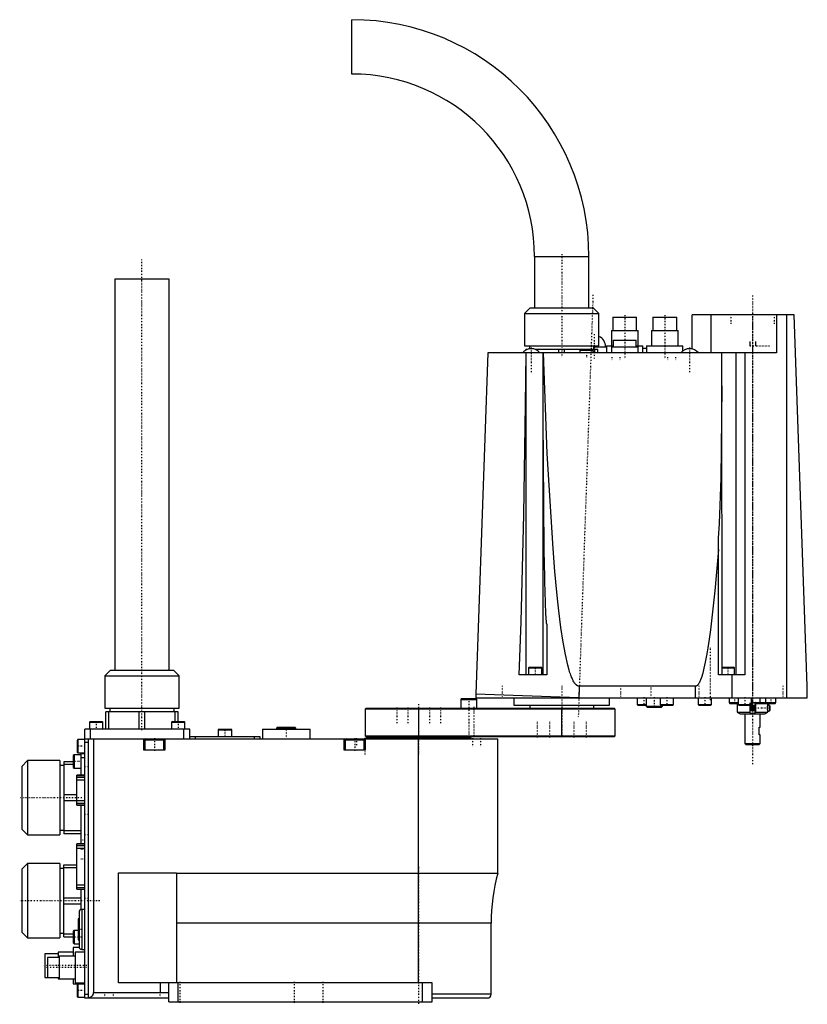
# Model space of a CAD drawing. Extents: x -209 to 204, y -3 to 513.
import ezdxf

# ---------------------------------------------------------------- set-up
doc = ezdxf.new("R2010")
doc.units = 0
doc.linetypes.add('CENTER', pattern=[1.5, 0.45, -0.5, 0.05, -0.5])
for name, color, linetype in [('AM_0', 7, 'CONTINUOUS'), ('AM_10', 7, 'CONTINUOUS'), ('AM_7', 7, 'CENTER')]:
    doc.layers.add(name, color=color, linetype=linetype)

msp = doc.modelspace()

# ---------------------------------------------------------------- linework, layer by layer
at = {"layer": 'AM_0', "color": 7, "linetype": 'CONTINUOUS'}
for p, q in [((-35, 484.5), (-35, 513)), ((60.75, 388.75), (60.75, 362)), ((60.75, 388.75), (89.25, 388.75)), ((89.25, 362), (89.25, 388.75)), ((-159.25, 377), (-159.25, 172)), ((-130.75, 377), (-159.25, 377)), ((-130.75, 172), (-130.75, 377)), ((58.5, 362), (55.5, 359)), ((58.5, 362), (91.5, 362)), ((94.5, 359), (91.5, 362)), ((55.5, 359), (55.5, 342)), ((55.5, 359), (94.5, 359)), ((94.5, 342), (94.5, 359)), ((101.75, 357), (101.75, 350)), ((101.75, 357), (114.25, 357)), ((114.25, 350), (114.25, 357)), ((122.75, 357), (122.75, 350)), ((122.75, 357), (135.25, 357)), ((135.25, 350), (135.25, 357)), ((143.4, 340.33), (143.4, 358.3)), ((196.9, 358.3), (143.4, 358.3)), ((153.4, 338.3), (153.4, 358.3)), ((187.48, 358.3), (187.48, 338.3)), ((192.98, 157.5), (192.98, 358.3)), ((203.7, 163.5), (196.9, 358.3)), ((101, 350), (101, 342)), ((101, 350), (115, 350)), ((115, 342), (115, 350)), ((122, 350), (122, 342)), ((122, 350), (136, 350)), ((136, 342), (136, 350)), ((55.5, 342), (94.5, 342)), ((58.1, 342), (58.1, 340.43)), ((91.9, 340), (91.9, 342)), ((91.9, 341.5), (98.5, 341.5)), ((98.5, 342), (98.5, 338.3)), ((98.5, 342), (102, 342)), ((101, 341.5), (101, 338.3)), ((101, 341.5), (115, 341.5)), ((102, 345), (102, 341.5)), ((102, 345), (114, 345)), ((114, 341.5), (114, 345)), ((114, 342), (117.5, 342)), ((115, 338.3), (115, 341.5)), ((117.5, 338.3), (117.5, 342)), ((119.5, 342), (119.5, 338.3)), ((119.5, 342), (138.5, 342)), ((138.5, 339.35), (138.5, 342)), ((36.28, 338.3), (30.03, 159.38)), ((187.48, 338.3), (36.28, 338.3)), ((56.1, 339.74), (56.1, 340)), ((56.62, 340), (56.1, 340)), ((56.4, 169.5), (56.4, 338.3)), ((93.9, 340), (61.38, 340)), ((65.11, 338.3), (65.1, 169.5)), ((73.48, 338.3), (73.48, 340)), ((76.52, 338.3), (76.52, 340)), ((84.5, 339.8), (84.5, 338.3)), ((84.5, 339.8), (91.5, 339.8)), ((91.5, 338.3), (91.5, 339.8)), ((92.38, 338.3), (92.38, 340)), ((93.9, 338.3), (93.9, 340)), ((119.5, 340.6), (117.5, 340.6)), ((159, 169.5), (158.94, 338.3)), ((166.47, 169.5), (166.47, 338.3)), ((171, 338.3), (171, 169.5)), ((157.1, 169.5), (157.1, 241.07)), ((67.1, 196.01), (67.1, 169.5)), ((-161.5, 172), (-164.5, 169)), ((-161.5, 172), (-128.5, 172)), ((-125.5, 169), (-128.5, 172)), ((57.9, 173.5), (57.5, 173.1)), ((57.5, 173.1), (57.5, 169.5)), ((57.5, 173.1), (64.5, 173.1)), ((57.9, 173.5), (64.1, 173.5)), ((64.5, 173.1), (64.1, 173.5)), ((64.5, 169.5), (64.5, 173.1)), ((159, 173.5), (165.1, 173.5)), ((159, 173.1), (165.5, 173.1)), ((165.5, 173.1), (165.1, 173.5)), ((165.5, 169.5), (165.5, 173.1)), ((-164.5, 169), (-164.5, 152)), ((-164.5, 169), (-125.5, 169)), ((-125.5, 152), (-125.5, 169)), ((67.1, 169.5), (52.64, 169.5)), ((171, 169.5), (157.1, 169.5)), ((164.38, 157.5), (164.38, 169.5)), ((84.21, 163.5), (84, 157.5)), ((145.1, 163.5), (84.21, 163.5)), ((145.1, 157.5), (145.1, 163.5)), ((203.7, 157.5), (203.7, 163.5)), ((22.53, 157), (22.03, 156.5)), ((22.03, 156.5), (22.03, 152)), ((22.03, 156.5), (30.53, 156.5)), ((22.53, 157), (30.03, 157)), ((30, 159.39), (30, 157.5)), ((84, 157.5), (30, 159.39)), ((30, 157.5), (203.7, 157.5)), ((30.53, 156.5), (30.03, 157)), ((30.53, 152), (30.53, 156.5)), ((49.9, 157.5), (49.9, 153.5)), ((100.1, 153.5), (100.1, 157.5)), ((114.5, 157.5), (114.5, 153.9)), ((119.22, 157.5), (119.22, 153)), ((126.5, 157.5), (126.5, 153.9)), ((133.5, 153.9), (133.5, 157.5)), ((146.5, 157.5), (146.5, 153.9)), ((153.5, 153.9), (153.5, 157.5)), ((162.75, 157.5), (162.75, 154.9)), ((162.75, 154.9), (163.15, 154.5)), ((162.75, 154.9), (167.5, 154.9)), ((167.5, 157.5), (167.5, 153.9)), ((174.5, 153.9), (174.5, 157.5)), ((174.5, 155), (181.76, 155)), ((179, 155), (179, 157.5)), ((181.75, 157.5), (181.75, 154.9)), ((181.75, 154.9), (182.15, 154.5)), ((181.75, 154.9), (187.25, 154.9)), ((186.85, 154.5), (187.25, 154.9)), ((187.25, 154.9), (187.25, 157.5)), ((-164.5, 152), (-125.5, 152)), ((-163.9, 141), (-163.9, 150)), ((-126.1, 150), (-163.9, 150)), ((-162.38, 141), (-162.38, 150)), ((-161.9, 152), (-161.9, 150)), ((-146.52, 141), (-146.52, 150)), ((-143.48, 141), (-143.48, 150)), ((-128.1, 150), (-128.1, 152)), ((-127.62, 145), (-127.62, 150)), ((-126.1, 145), (-126.1, 150)), ((-27.5, 152), (-28, 151.5)), ((-28, 151.5), (-28, 137.5)), ((103, 151.5), (-28, 151.5)), ((-27.5, 152), (102.5, 152)), ((0, 152), (0, 137)), ((49.9, 153.5), (100.1, 153.5)), ((58.25, 153.5), (58.25, 152)), ((75, 137), (75, 152)), ((91.75, 152), (91.75, 153.5)), ((103, 151.5), (102.5, 152)), ((103, 137.5), (103, 151.5)), ((114.5, 153.9), (114.9, 153.5)), ((114.5, 153.9), (119.22, 153.9)), ((114.9, 153.5), (119.22, 153.5)), ((119.22, 153), (119.72, 152.5)), ((119.22, 153), (127.72, 153)), ((119.72, 152.5), (127.22, 152.5)), ((126.5, 153.9), (126.9, 153.5)), ((126.5, 153.9), (133.5, 153.9)), ((126.9, 153.5), (133.1, 153.5)), ((127.22, 152.5), (127.72, 153)), ((127.72, 153), (127.72, 153.5)), ((133.1, 153.5), (133.5, 153.9)), ((146.5, 153.9), (146.9, 153.5)), ((146.5, 153.9), (153.5, 153.9)), ((146.9, 153.5), (153.1, 153.5)), ((153.1, 153.5), (153.5, 153.9)), ((163.15, 154.5), (167.5, 154.5)), ((167, 154.5), (167, 149.9)), ((167, 149.9), (168.5, 149)), ((167, 149.9), (173.81, 149.9)), ((167.5, 153.9), (167.9, 153.5)), ((167.5, 153.9), (174.5, 153.9)), ((167.9, 153.5), (174.1, 153.5)), ((173.81, 152.91), (173.81, 153.5)), ((173.81, 149.9), (173.81, 151.09)), ((174.1, 153.5), (174.5, 153.9)), ((174.25, 152.43), (175, 152.87)), ((174.25, 151.57), (174.25, 152.43)), ((175, 151.13), (174.25, 151.57)), ((175, 152.87), (175.75, 152.43)), ((175.75, 151.57), (175, 151.13)), ((175.75, 152.43), (175.75, 151.57)), ((176.19, 154.5), (176.19, 152.91)), ((176.19, 154.5), (182.15, 154.5)), ((176.19, 151.09), (176.19, 149.9)), ((176.19, 149.9), (183, 149.9)), ((181.5, 149), (183, 149.9)), ((182.15, 154.5), (186.85, 154.5)), ((183, 153.5), (183, 154.5)), ((183.8, 153.5), (183, 153.5)), ((183, 150.5), (183.8, 150.5)), ((183, 149.9), (183, 150.5)), ((184, 153.3), (183.8, 153.5)), ((183.8, 153.5), (183.8, 150.5)), ((183.8, 150.5), (184, 150.7)), ((184, 153.3), (184, 150.7)), ((-172.1, 145), (-172.5, 144.6)), ((-172.5, 144.6), (-172.5, 141)), ((-172.5, 144.6), (-165.5, 144.6)), ((-172.1, 145), (-165.9, 145)), ((-165.5, 144.6), (-165.9, 145)), ((-165.5, 141), (-165.5, 144.6)), ((-129.1, 145), (-129.5, 144.6)), ((-129.5, 144.6), (-129.5, 141)), ((-129.5, 144.6), (-122.5, 144.6)), ((-129.1, 145), (-122.9, 145)), ((-122.5, 144.6), (-122.9, 145)), ((-122.5, 141), (-122.5, 144.6)), ((168.5, 149), (181.5, 149)), ((171, 149), (171, 133.5)), ((176, 149.27), (174, 149.27)), ((179, 142), (179, 149)), ((-175, 0), (-175, 141)), ((-120, 141), (-175, 141)), ((-172, 136), (-172, 141)), ((-123, 136), (-123, 141)), ((-120, 136), (-120, 141)), ((-104.6, 141), (-105, 140.6)), ((-105, 140.6), (-105, 137)), ((-105, 140.6), (-98, 140.6)), ((-104.6, 141), (-98.4, 141)), ((-98, 140.6), (-98.4, 141)), ((-98, 137), (-98, 140.6)), ((-81.93, 141), (-81.93, 136)), ((-81.93, 141), (-56.93, 141)), ((-73.93, 142), (-74.43, 141.5)), ((-74.43, 141.5), (-74.43, 141)), ((-74.43, 141.5), (-64.43, 141.5)), ((-73.93, 142), (-64.93, 142)), ((-64.43, 141.5), (-64.93, 142)), ((-64.43, 141), (-64.43, 141.5)), ((-56.93, 136), (-56.93, 141)), ((178.5, 138), (178.5, 142)), ((178.5, 142), (179, 142)), ((-178.6, 135.5), (-179, 135.1)), ((-179, 135.1), (-179, 128.9)), ((-175, 135.5), (-178.6, 135.5)), ((-178.6, 135.5), (-178.6, 128.5)), ((-175, 136), (41.5, 136)), ((-173, 0), (-173, 136)), ((-170.5, 136), (-170.5, 3)), ((-144, 130), (-144, 136)), ((-142.9, 136), (-143.5, 135.4)), ((-143.5, 135.4), (-143.5, 130)), ((-143.5, 135.4), (-133.5, 135.4)), ((-133.5, 135.4), (-134.1, 136)), ((-133.5, 130), (-133.5, 135.4)), ((-133, 136), (-133, 130)), ((-83, 137), (-120, 137)), ((-117, 136), (-117, 137)), ((-86, 136), (-86, 137)), ((-83, 136), (-83, 137)), ((-39, 130), (-39, 136)), ((-37.9, 136), (-38.5, 135.4)), ((-38.5, 135.4), (-38.5, 130)), ((-38.5, 135.4), (-28.5, 135.4)), ((-28.5, 135.4), (-29.1, 136)), ((-28.5, 130), (-28.5, 135.4)), ((-28, 137.5), (-27.5, 137)), ((-28, 137.5), (103, 137.5)), ((-28, 136), (-28, 130)), ((102.5, 137), (-27.5, 137)), ((-27.5, 136.5), (-27.5, 136)), ((-27.5, 136.5), (27.5, 136.5)), ((-15.5, 137), (-15.5, 136.5)), ((0, 8), (0, 136)), ((15.5, 136.5), (15.5, 137)), ((27.5, 136), (27.5, 136.5)), ((41.5, 65.52), (41.5, 136)), ((102.5, 137), (103, 137.5)), ((179, 138), (178.5, 138)), ((179, 133.5), (179, 138)), ((-173, 134), (-175, 134)), ((-133, 130), (-144, 130)), ((-28, 130), (-39, 130)), ((171, 133.5), (171.5, 133)), ((171, 133.5), (179, 133.5)), ((171.5, 133), (178.5, 133)), ((178.5, 133), (179, 133.5)), ((-205, 124.5), (-208, 121.5)), ((-188, 124.5), (-205, 124.5)), ((-205, 124.5), (-205, 85.5)), ((-188, 124.5), (-188, 85.5)), ((-180.6, 127.5), (-181, 127.1)), ((-181, 127.1), (-181, 120.9)), ((-177, 127.5), (-180.6, 127.5)), ((-180.6, 127.5), (-180.6, 120.5)), ((-179, 128.9), (-178.6, 128.5)), ((-178.6, 128.5), (-175, 128.5)), ((-175, 128), (-177, 128)), ((-177, 128), (-177, 116.8)), ((-175, 126), (-177, 126)), ((-208, 121.5), (-208, 88.5)), ((-186, 121.9), (-188, 121.9)), ((-181, 123.9), (-186, 123.9)), ((-186, 123.9), (-186, 86.1)), ((-181, 122.38), (-186, 122.38)), ((-181, 120.9), (-180.6, 120.5)), ((-180.6, 120.5), (-177, 120.5)), ((-175, 116.8), (-179.1, 116.8)), ((-179.1, 101.2), (-179.1, 116.8)), ((-179.1, 116.77), (-175, 116.77)), ((-179.1, 115.87), (-175, 115.87)), ((-179.1, 114.4), (-175, 114.4)), ((-179.1, 106.52), (-186, 106.52)), ((-179.1, 103.48), (-186, 103.48)), ((-179.1, 103.6), (-175, 103.6)), ((-179.1, 102.13), (-175, 102.13)), ((-179.1, 101.23), (-175, 101.23)), ((-179.1, 101.2), (-175, 101.2)), ((-177, 101.2), (-177, 80.9)), ((-208, 88.5), (-205, 85.5)), ((-188, 88.1), (-186, 88.1)), ((-205, 85.5), (-188, 85.5)), ((-177, 87.62), (-186, 87.62)), ((-177, 86.1), (-186, 86.1)), ((-175, 80.9), (-179.1, 80.9)), ((-179.1, 57.1), (-179.1, 80.9)), ((-179.1, 80.88), (-175, 80.88)), ((-179.1, 80.08), (-175, 80.08)), ((-179.1, 78.6), (-175, 78.6)), ((-205, 70.5), (-208, 67.5)), ((-208, 67.5), (-208, 34.5)), ((-188, 70.5), (-205, 70.5)), ((-205, 70.5), (-205, 31.5)), ((-188, 70.5), (-188, 31.5)), ((-186, 67.9), (-188, 67.9)), ((-186, 69.9), (-179.1, 69.9)), ((-186, 32.1), (-186, 69.9)), ((-186, 68.38), (-179.1, 68.38)), ((-157.3, 8), (-157.3, 65.62)), ((-157.3, 65.62), (-126.95, 65.62)), ((-126.95, 65.62), (-126.95, 8)), ((-126.95, 65.52), (41.5, 65.52)), ((-179.1, 59.4), (-175, 59.4)), ((-179.1, 57.92), (-175, 57.92)), ((-179.1, 57.12), (-175, 57.12)), ((-179.1, 57.1), (-175, 57.1)), ((-177, 57.1), (-177, 46.41)), ((-186, 52.52), (-177, 52.52)), ((-186, 49.48), (-177, 49.48)), ((-175, 46.5), (-176.5, 46.5)), ((-176.5, 46.5), (-176.5, 25.5)), ((-178, 41.5), (-178.5, 41.5)), ((-178.5, 41.5), (-178.5, 30.5)), ((-178, 45), (-178, 27)), ((38, 39.3), (-126.95, 39.3)), ((38, 2), (38, 39.3)), ((-208, 34.5), (-205, 31.5)), ((-205, 31.5), (-188, 31.5)), ((-188, 34.1), (-186, 34.1)), ((-186, 33.62), (-181, 33.62)), ((-186, 32.1), (-181, 32.1)), ((-180.6, 35.5), (-181, 35.1)), ((-181, 35.1), (-181, 28.9)), ((-178.5, 35.5), (-180.6, 35.5)), ((-180.6, 35.5), (-180.6, 28.5)), ((-181, 28.9), (-180.6, 28.5)), ((-177.91, 26.5), (-181, 26.5)), ((-181, 26.5), (-181, 22.01)), ((-180.6, 28.5), (-178, 28.5)), ((-178.5, 30.5), (-178, 30.5)), ((-189, 23.25), (-196, 23.25)), ((-196, 23.25), (-196, 10.75)), ((-188.5, 21.25), (-194.5, 21.25)), ((-194.5, 21.25), (-194.5, 10.75)), ((-181, 24), (-189, 24)), ((-189, 24), (-189, 21.25)), ((-180, 22), (-188.5, 22)), ((-188.5, 22), (-188.5, 10)), ((-175, 24), (-180, 24)), ((-180, 24), (-180, 8)), ((-176.5, 25.5), (-175, 25.5)), ((-196, 10.75), (-188.5, 10.75)), ((-189, 10.74), (-189, 10)), ((-189, 10), (-180, 10)), ((-181, 9.99), (-181, 7.5)), ((-181, 7.5), (-175, 7.5)), ((-180, 8), (-175, 8)), ((-178.6, 7.5), (-179, 7.1)), ((-179, 7.1), (-179, 0.9)), ((-178.6, 7.5), (-178.6, 0.5)), ((7, 8), (-157.3, 8)), ((-135.5, 8), (-135.5, 3)), ((-131, -2), (-131, 8)), ((-126, -2), (-126, 8)), ((2, -2), (2, 8)), ((7, -2), (7, 8)), ((-179, 0.9), (-178.6, 0.5)), ((-178.6, 0.5), (-175, 0.5)), ((-175, 2), (-173, 2)), ((-131, 0), (-175, 0)), ((-170.5, 3), (-131, 3)), ((38, 2), (7, 2)), ((36, 0), (7, 0)), ((-131, -2), (7, -2))]:
    msp.add_line(p, q, dxfattribs=at)
for points in [[(52.64, 169.5, 0), (53.77, 197.21, 0), (55.11, 253.57, 0), (55.99, 311.02, 0), (56.28, 338.3, 0)], [(84.21, 163.5, 0), (84.19, 163.5, 0), (84.15, 163.5, 0), (84.11, 163.5, 0), (84.09, 163.5, 0), (84.07, 163.51, 0), (84.03, 163.51, 0), (83.99, 163.51, 0), (83.95, 163.52, 0), (83.91, 163.52, 0), (83.87, 163.53, 0), (83.85, 163.53, 0), (83.83, 163.54, 0), (83.79, 163.55, 0), (83.75, 163.56, 0), (83.71, 163.57, 0), (83.67, 163.58, 0), (83.63, 163.59, 0), (83.61, 163.6, 0), (83.59, 163.6, 0), (83.55, 163.62, 0), (83.51, 163.63, 0), (83.49, 163.64, 0), (83.47, 163.65, 0), (83.43, 163.66, 0), (83.4, 163.68, 0), (83.38, 163.69, 0), (83.36, 163.7, 0), (83.32, 163.71, 0), (83.28, 163.73, 0), (83.24, 163.75, 0), (83.2, 163.78, 0), (83.16, 163.8, 0), (83.14, 163.81, 0), (83.12, 163.82, 0), (83.08, 163.84, 0), (83.04, 163.87, 0), (83, 163.89, 0), (82.96, 163.92, 0), (82.92, 163.95, 0), (82.9, 163.96, 0), (82.89, 163.98, 0), (82.85, 164.01, 0), (82.81, 164.03, 0), (82.77, 164.07, 0), (82.73, 164.1, 0), (82.69, 164.13, 0), (82.67, 164.15, 0), (82.65, 164.16, 0), (82.61, 164.2, 0), (82.57, 164.23, 0), (82.54, 164.27, 0), (82.5, 164.3, 0), (82.46, 164.34, 0), (82.44, 164.36, 0), (82.42, 164.38, 0), (82.38, 164.42, 0), (82.34, 164.46, 0), (82.21, 164.6, 0), (82.09, 164.74, 0), (81.98, 164.88, 0), (81.75, 165.18, 0), (81.52, 165.52, 0), (81.29, 165.89, 0), (81.07, 166.28, 0), (80.84, 166.71, 0), (80.73, 166.94, 0), (80.62, 167.17, 0), (80.4, 167.66, 0), (80.17, 168.18, 0), (80.06, 168.45, 0), (79.95, 168.73, 0), (79.73, 169.31, 0), (79.52, 169.92, 0), (79.41, 170.23, 0), (79.3, 170.56, 0), (79.08, 171.23, 0), (78.87, 171.93, 0), (78.13, 174.62, 0), (76.89, 180.11, 0), (75.7, 186.68, 0), (74.55, 194.33, 0), (73.45, 203.07, 0), (72.91, 207.84, 0), (72.39, 212.87, 0), (71.38, 223.74, 0), (70.42, 235.67, 0), (67.43, 285.61, 0), (65.36, 338.3, 0)], [(65.1, 325.13, 0), (65.13, 303.67, 0), (65.36, 259.6, 0), (65.66, 234.54, 0), (65.77, 227.62, 0), (65.9, 220.85, 0), (65.98, 217.39, 0), (66.06, 213.81, 0), (66.29, 206.49, 0), (66.46, 202.27, 0), (66.52, 201.09, 0), (66.59, 199.93, 0), (66.63, 199.35, 0), (66.67, 198.77, 0), (66.76, 197.64, 0), (66.83, 196.99, 0), (66.86, 196.8, 0), (66.89, 196.62, 0), (66.9, 196.53, 0), (66.92, 196.43, 0), (66.94, 196.32, 0), (66.95, 196.29, 0), (66.96, 196.25, 0), (66.96, 196.24, 0), (66.97, 196.22, 0), (66.98, 196.19, 0), (66.99, 196.16, 0), (67, 196.13, 0), (67.01, 196.1, 0), (67.02, 196.09, 0), (67.02, 196.08, 0), (67.02, 196.08, 0), (67.02, 196.07, 0), (67.02, 196.07, 0), (67.03, 196.07, 0), (67.03, 196.06, 0), (67.03, 196.06, 0), (67.03, 196.06, 0), (67.03, 196.05, 0), (67.04, 196.05, 0), (67.04, 196.05, 0), (67.04, 196.05, 0), (67.04, 196.04, 0), (67.04, 196.04, 0), (67.05, 196.03, 0), (67.05, 196.03, 0), (67.06, 196.02, 0), (67.06, 196.02, 0), (67.06, 196.02, 0), (67.06, 196.02, 0), (67.07, 196.02, 0), (67.07, 196.01, 0), (67.08, 196.01, 0), (67.08, 196.01, 0), (67.08, 196.01, 0), (67.09, 196.01, 0), (67.09, 196.01, 0), (67.1, 196.01, 0), (67.1, 196.01, 0)], [(157.1, 241.07, 0), (157.63, 248.89, 0), (158.48, 272.66, 0), (158.94, 304, 0), (159, 321, 0)], [(157.1, 235.22, 0), (155.19, 213.52, 0), (152.9, 193.02, 0), (152.23, 188.13, 0), (151.56, 183.68, 0), (151.23, 181.62, 0), (150.89, 179.67, 0), (150.22, 176.1, 0), (149.54, 172.97, 0), (148.86, 170.28, 0), (148.18, 168.04, 0), (147.78, 166.94, 0), (147.67, 166.66, 0), (147.55, 166.38, 0), (147.5, 166.25, 0), (147.44, 166.12, 0), (147.33, 165.87, 0), (147.21, 165.63, 0), (147.16, 165.52, 0), (147.1, 165.41, 0), (146.98, 165.2, 0), (146.87, 165, 0), (146.81, 164.9, 0), (146.76, 164.81, 0), (146.64, 164.64, 0), (146.53, 164.47, 0), (146.41, 164.32, 0), (146.3, 164.19, 0), (146.19, 164.06, 0), (146.13, 164.01, 0), (146.07, 163.95, 0), (145.96, 163.85, 0), (145.89, 163.8, 0), (145.87, 163.78, 0), (145.85, 163.77, 0), (145.84, 163.76, 0), (145.83, 163.76, 0), (145.81, 163.74, 0), (145.8, 163.73, 0), (145.78, 163.72, 0), (145.76, 163.71, 0), (145.74, 163.69, 0), (145.73, 163.69, 0), (145.72, 163.68, 0), (145.7, 163.67, 0), (145.68, 163.66, 0), (145.66, 163.65, 0), (145.64, 163.64, 0), (145.62, 163.63, 0), (145.61, 163.63, 0), (145.6, 163.62, 0), (145.59, 163.61, 0), (145.57, 163.6, 0), (145.55, 163.6, 0), (145.53, 163.59, 0), (145.51, 163.58, 0), (145.5, 163.58, 0), (145.49, 163.57, 0), (145.47, 163.57, 0), (145.45, 163.56, 0), (145.44, 163.56, 0), (145.43, 163.55, 0), (145.41, 163.55, 0), (145.4, 163.54, 0), (145.39, 163.54, 0), (145.38, 163.54, 0), (145.36, 163.53, 0), (145.34, 163.53, 0), (145.32, 163.52, 0), (145.3, 163.52, 0), (145.28, 163.52, 0), (145.27, 163.51, 0), (145.26, 163.51, 0), (145.24, 163.51, 0), (145.22, 163.51, 0), (145.2, 163.51, 0), (145.19, 163.5, 0), (145.17, 163.5, 0), (145.16, 163.5, 0), (145.15, 163.5, 0), (145.13, 163.5, 0), (145.11, 163.5, 0), (145.1, 163.5, 0)], [(176.48, 155, 0), (176.45, 154.96, 0), (176.39, 154.89, 0), (176.32, 154.82, 0), (176.29, 154.79, 0)], [(173.77, 149.72, 0), (173.77, 149.72, 0), (173.77, 149.73, 0), (173.77, 149.74, 0), (173.77, 149.75, 0), (173.77, 149.75, 0), (173.77, 149.76, 0), (173.77, 149.78, 0), (173.78, 149.79, 0), (173.78, 149.8, 0), (173.78, 149.81, 0), (173.78, 149.81, 0), (173.78, 149.82, 0), (173.78, 149.83, 0), (173.79, 149.84, 0), (173.79, 149.85, 0), (173.79, 149.86, 0), (173.8, 149.87, 0), (173.8, 149.87, 0), (173.8, 149.88, 0), (173.8, 149.89, 0), (173.81, 149.9, 0), (173.81, 149.9, 0)], [(175.27, 153.48, 0), (175.25, 153.48, 0), (175.22, 153.47, 0), (175.19, 153.47, 0), (175.18, 153.47, 0), (175.16, 153.47, 0), (175.13, 153.47, 0), (175.1, 153.47, 0), (175.07, 153.47, 0), (175.04, 153.47, 0), (175.01, 153.47, 0), (175, 153.47, 0), (174.99, 153.47, 0), (174.96, 153.47, 0), (174.93, 153.47, 0), (174.9, 153.47, 0), (174.87, 153.47, 0), (174.84, 153.47, 0), (174.82, 153.47, 0), (174.81, 153.47, 0), (174.78, 153.47, 0), (174.75, 153.48, 0), (174.73, 153.48, 0)], [(174.73, 150.52, 0), (174.75, 150.52, 0), (174.78, 150.53, 0), (174.81, 150.53, 0), (174.82, 150.53, 0), (174.84, 150.53, 0), (174.87, 150.53, 0), (174.9, 150.53, 0), (174.93, 150.53, 0), (174.96, 150.53, 0), (174.99, 150.53, 0), (175, 150.53, 0), (175.01, 150.53, 0), (175.04, 150.53, 0), (175.07, 150.53, 0), (175.1, 150.53, 0), (175.13, 150.53, 0), (175.16, 150.53, 0), (175.18, 150.53, 0), (175.19, 150.53, 0), (175.22, 150.53, 0), (175.25, 150.52, 0), (175.27, 150.52, 0)], [(176.23, 154.73, 0), (176.22, 154.69, 0), (176.21, 154.61, 0), (176.2, 154.54, 0), (176.19, 154.5, 0)], [(176.19, 149.9, 0), (176.19, 149.9, 0), (176.2, 149.89, 0), (176.2, 149.88, 0), (176.2, 149.87, 0), (176.2, 149.87, 0), (176.21, 149.86, 0), (176.21, 149.85, 0), (176.21, 149.84, 0), (176.22, 149.83, 0), (176.22, 149.82, 0), (176.22, 149.81, 0), (176.22, 149.81, 0), (176.22, 149.8, 0), (176.22, 149.79, 0), (176.23, 149.78, 0), (176.23, 149.76, 0), (176.23, 149.75, 0), (176.23, 149.75, 0), (176.23, 149.74, 0), (176.23, 149.73, 0), (176.23, 149.72, 0), (176.23, 149.72, 0)], [(176.29, 154.79, 0), (176.28, 154.78, 0), (176.26, 154.76, 0), (176.24, 154.74, 0), (176.23, 154.73, 0)], [(183, 150.5, 0), (183, 150.5, 0), (183, 150.5, 0), (183, 150.5, 0), (183, 150.51, 0), (183, 150.51, 0), (183, 150.51, 0), (183, 150.52, 0), (183, 150.53, 0), (182.99, 150.53, 0), (182.99, 150.54, 0), (182.99, 150.55, 0), (182.99, 150.56, 0), (182.99, 150.57, 0), (182.98, 150.58, 0), (182.98, 150.6, 0), (182.98, 150.61, 0), (182.98, 150.63, 0), (182.97, 150.64, 0), (182.97, 150.65, 0), (182.97, 150.67, 0), (182.97, 150.69, 0), (182.96, 150.7, 0), (182.96, 150.71, 0), (182.96, 150.74, 0), (182.96, 150.76, 0), (182.95, 150.77, 0), (182.95, 150.79, 0), (182.95, 150.81, 0), (182.94, 150.84, 0), (182.94, 150.87, 0), (182.94, 150.9, 0), (182.93, 150.92, 0), (182.93, 150.94, 0), (182.93, 150.95, 0), (182.92, 150.98, 0), (182.92, 151.02, 0), (182.92, 151.05, 0), (182.91, 151.08, 0), (182.91, 151.12, 0), (182.91, 151.14, 0), (182.9, 151.15, 0), (182.9, 151.19, 0), (182.9, 151.23, 0), (182.89, 151.27, 0), (182.89, 151.3, 0), (182.89, 151.34, 0), (182.88, 151.36, 0), (182.88, 151.38, 0), (182.88, 151.43, 0), (182.88, 151.47, 0), (182.87, 151.51, 0), (182.87, 151.55, 0), (182.87, 151.59, 0), (182.87, 151.61, 0), (182.87, 151.64, 0), (182.86, 151.68, 0), (182.86, 151.72, 0), (182.86, 151.76, 0), (182.86, 151.81, 0), (182.86, 151.85, 0), (182.86, 151.87, 0), (182.86, 151.89, 0), (182.86, 151.94, 0), (182.86, 151.98, 0), (182.86, 152, 0), (182.86, 152.02, 0), (182.86, 152.06, 0), (182.86, 152.11, 0), (182.86, 152.13, 0), (182.86, 152.15, 0), (182.86, 152.19, 0), (182.86, 152.24, 0), (182.86, 152.28, 0), (182.86, 152.32, 0), (182.87, 152.36, 0), (182.87, 152.39, 0), (182.87, 152.41, 0), (182.87, 152.45, 0), (182.87, 152.49, 0), (182.88, 152.53, 0), (182.88, 152.57, 0), (182.88, 152.62, 0), (182.88, 152.64, 0), (182.89, 152.66, 0), (182.89, 152.7, 0), (182.89, 152.73, 0), (182.9, 152.77, 0), (182.9, 152.81, 0), (182.9, 152.85, 0), (182.91, 152.86, 0), (182.91, 152.88, 0), (182.91, 152.92, 0), (182.92, 152.95, 0), (182.92, 152.98, 0), (182.92, 153.02, 0), (182.93, 153.05, 0), (182.93, 153.06, 0), (182.93, 153.08, 0), (182.94, 153.1, 0), (182.94, 153.13, 0), (182.94, 153.16, 0), (182.95, 153.19, 0), (182.95, 153.21, 0), (182.95, 153.23, 0), (182.96, 153.24, 0), (182.96, 153.26, 0), (182.96, 153.29, 0), (182.96, 153.3, 0), (182.97, 153.31, 0), (182.97, 153.33, 0), (182.97, 153.35, 0), (182.97, 153.36, 0), (182.98, 153.37, 0), (182.98, 153.39, 0), (182.98, 153.4, 0), (182.98, 153.42, 0), (182.99, 153.43, 0), (182.99, 153.44, 0), (182.99, 153.45, 0), (182.99, 153.46, 0), (182.99, 153.47, 0), (183, 153.47, 0), (183, 153.48, 0), (183, 153.49, 0), (183, 153.49, 0), (183, 153.49, 0), (183, 153.5, 0), (183, 153.5, 0), (183, 153.5, 0), (183, 153.5, 0)], [(174, 149.27, 0), (173.99, 149.28, 0), (173.97, 149.31, 0), (173.94, 149.33, 0), (173.93, 149.34, 0), (173.92, 149.36, 0), (173.9, 149.38, 0), (173.88, 149.41, 0), (173.86, 149.43, 0), (173.85, 149.46, 0), (173.83, 149.48, 0), (173.83, 149.5, 0), (173.82, 149.51, 0), (173.81, 149.53, 0), (173.8, 149.56, 0), (173.79, 149.58, 0), (173.78, 149.61, 0), (173.78, 149.63, 0), (173.78, 149.64, 0), (173.77, 149.66, 0), (173.77, 149.68, 0), (173.77, 149.71, 0), (173.77, 149.72, 0)], [(174.06, 149, 0), (174.06, 149.01, 0), (174.05, 149.02, 0), (174.04, 149.04, 0), (174.04, 149.05, 0), (174.04, 149.05, 0), (174.03, 149.07, 0), (174.03, 149.08, 0), (174.03, 149.1, 0), (174.02, 149.11, 0), (174.02, 149.13, 0), (174.02, 149.14, 0), (174.02, 149.14, 0), (174.01, 149.16, 0), (174.01, 149.17, 0), (174.01, 149.19, 0), (174.01, 149.2, 0), (174.01, 149.22, 0), (174.01, 149.23, 0), (174, 149.23, 0), (174, 149.25, 0), (174, 149.26, 0), (174, 149.27, 0)], [(176, 149.27, 0), (176, 149.26, 0), (176, 149.25, 0), (176, 149.23, 0), (175.99, 149.23, 0), (175.99, 149.22, 0), (175.99, 149.2, 0), (175.99, 149.19, 0), (175.99, 149.17, 0), (175.99, 149.16, 0), (175.98, 149.14, 0), (175.98, 149.14, 0), (175.98, 149.13, 0), (175.98, 149.11, 0), (175.97, 149.1, 0), (175.97, 149.08, 0), (175.97, 149.07, 0), (175.96, 149.05, 0), (175.96, 149.05, 0), (175.96, 149.04, 0), (175.95, 149.02, 0), (175.94, 149.01, 0), (175.94, 149, 0)], [(176.23, 149.72, 0), (176.23, 149.71, 0), (176.23, 149.68, 0), (176.23, 149.66, 0), (176.22, 149.64, 0), (176.22, 149.63, 0), (176.22, 149.61, 0), (176.21, 149.58, 0), (176.2, 149.56, 0), (176.19, 149.53, 0), (176.18, 149.51, 0), (176.17, 149.5, 0), (176.17, 149.48, 0), (176.15, 149.46, 0), (176.14, 149.43, 0), (176.12, 149.41, 0), (176.1, 149.38, 0), (176.08, 149.36, 0), (176.07, 149.34, 0), (176.06, 149.33, 0), (176.03, 149.31, 0), (176.01, 149.28, 0), (176, 149.27, 0)], [(-170.5, 3, 0), (-170.5, 2.98, 0), (-170.5, 2.94, 0), (-170.5, 2.9, 0), (-170.5, 2.88, 0), (-170.5, 2.86, 0), (-170.51, 2.82, 0), (-170.51, 2.79, 0), (-170.51, 2.75, 0), (-170.51, 2.71, 0), (-170.52, 2.67, 0), (-170.52, 2.65, 0), (-170.52, 2.63, 0), (-170.53, 2.59, 0), (-170.53, 2.55, 0), (-170.54, 2.51, 0), (-170.55, 2.48, 0), (-170.55, 2.44, 0), (-170.56, 2.42, 0), (-170.56, 2.4, 0), (-170.57, 2.36, 0), (-170.58, 2.32, 0), (-170.58, 2.3, 0), (-170.59, 2.29, 0), (-170.6, 2.25, 0), (-170.61, 2.21, 0), (-170.61, 2.19, 0), (-170.62, 2.17, 0), (-170.63, 2.14, 0), (-170.64, 2.1, 0), (-170.65, 2.06, 0), (-170.66, 2.02, 0), (-170.68, 1.99, 0), (-170.68, 1.97, 0), (-170.69, 1.95, 0), (-170.7, 1.91, 0), (-170.72, 1.88, 0), (-170.73, 1.84, 0), (-170.75, 1.81, 0), (-170.76, 1.77, 0), (-170.77, 1.75, 0), (-170.78, 1.73, 0), (-170.8, 1.7, 0), (-170.81, 1.66, 0), (-170.83, 1.63, 0), (-170.85, 1.6, 0), (-170.87, 1.56, 0), (-170.88, 1.54, 0), (-170.89, 1.53, 0), (-170.91, 1.49, 0), (-170.93, 1.46, 0), (-170.95, 1.43, 0), (-170.97, 1.39, 0), (-170.99, 1.36, 0), (-171, 1.34, 0), (-171.01, 1.33, 0), (-171.03, 1.3, 0), (-171.05, 1.26, 0), (-171.08, 1.23, 0), (-171.1, 1.2, 0), (-171.12, 1.17, 0), (-171.13, 1.15, 0), (-171.15, 1.14, 0), (-171.17, 1.11, 0), (-171.2, 1.08, 0), (-171.21, 1.06, 0), (-171.22, 1.05, 0), (-171.25, 1.02, 0), (-171.27, 0.99, 0), (-171.29, 0.98, 0), (-171.3, 0.96, 0), (-171.33, 0.93, 0), (-171.35, 0.9, 0), (-171.38, 0.88, 0), (-171.41, 0.85, 0), (-171.44, 0.82, 0), (-171.45, 0.81, 0), (-171.46, 0.8, 0), (-171.49, 0.77, 0), (-171.52, 0.74, 0), (-171.63, 0.66, 0), (-171.82, 0.52, 0), (-172.01, 0.39, 0), (-172.22, 0.29, 0), (-172.33, 0.24, 0), (-172.44, 0.19, 0), (-172.66, 0.12, 0), (-172.89, 0.06, 0), (-173, 0.04, 0)]]:
    msp.add_polyline3d(points, dxfattribs=at)
msp.add_circle((175, 152), 1.3, dxfattribs=at)
for centre, radius, start, end in [((-35, 388.75), 124.25, 0, 90), ((-35, 388.75), 95.75, 0, 90), ((92, 341.5), 6, 0, 65.3757), ((59, 334.6), 5.9, 38.8379, 141.1621), ((84.7, 339.8), 0.2, 90, 180), ((91.3, 339.8), 0.2, 0, 90), ((142, 334.6), 5.9, 38.8379, 141.1621), ((175, 152), 1.5, 100.281, 259.719), ((175, 152), 1.5, 280.281, 79.719), ((138, 39.3), 100, 164.7964, 180), ((-176.5, 45), 1.5, 90, 180), ((-176.5, 27), 1.5, 180, 270), ((36, 2), 2, 270, 0)]:
    msp.add_arc(centre, radius, start, end, dxfattribs=at)
at = {"layer": 'AM_10', "color": 7, "linetype": 'CONTINUOUS'}
for p, q in [((173.5, 344.25), (173.5, 342)), ((176.5, 344.25), (176.5, 342)), ((173.5, 154.75), (173.5, 149.75)), ((176.5, 154.75), (176.5, 149.75))]:
    msp.add_line(p, q, dxfattribs=at)
at = {"layer": 'AM_7', "color": 4, "linetype": 'CENTER'}
for p, q in [((-145, 140.55), (-145, 387.25)), ((75, 390.09), (75, 335.8)), ((91.37, 368.69), (83.64, 147.08)), ((175, 368.34), (175, 147.46)), ((108, 358.05), (108, 334.95)), ((129, 358.05), (129, 334.95)), ((163.69, 358.55), (163.69, 353.05)), ((175, 358.75), (175, 122.25)), ((186.31, 358.55), (186.31, 353.05)), ((92, 348.07), (92, 335.43)), ((59, 341.09), (59, 328.11)), ((142, 341.09), (142, 328.11)), ((173.63, 342), (184.45, 342)), ((88, 340.2), (88, 335.8)), ((101.2, 336.07), (101.2, 334.43)), ((105.5, 336.07), (105.5, 334.43)), ((130.5, 336.07), (130.5, 334.43)), ((134.7, 336.07), (134.7, 334.43)), ((153, 156.25), (153, 183.75)), ((61, 173.7), (61, 169.3)), ((162, 173.7), (162, 169.3)), ((44, 157.2), (44, 163.8)), ((75, 163.8), (75, 150.68)), ((106, 157.2), (106, 163.8)), ((121.62, 163.8), (121.62, 157.2)), ((147, 157.2), (147, 163.8)), ((191, 157.2), (191, 163.8)), ((26.28, 157.25), (26.28, 136.25)), ((118, 157.7), (118, 153.3)), ((123.47, 157.75), (123.47, 152.25)), ((130, 157.7), (130, 153.3)), ((150, 157.7), (150, 153.3)), ((165.5, 157.65), (165.5, 154.35)), ((171, 157.7), (171, 153.3)), ((184.5, 157.65), (184.5, 154.35)), ((-11.5, 152.38), (-11.5, 144.12)), ((-5.75, 152.38), (-5.75, 144.12)), ((0, 154.12), (0, 136.25)), ((5.75, 152.38), (5.75, 144.12)), ((11.5, 152.38), (11.5, 144.12)), ((28.97, 152.75), (28.97, 136.25)), ((75, 152.75), (75, 136.25)), ((184.45, 152), (173.43, 152)), ((-169, 145.2), (-169, 140.8)), ((-126, 145.2), (-126, 140.8)), ((62.2, 144.88), (62.2, 136.62)), ((68.6, 144.88), (68.6, 136.62)), ((81.4, 144.88), (81.4, 136.62)), ((87.8, 144.88), (87.8, 136.62)), ((-101.5, 141.2), (-101.5, 136.8)), ((-69.43, 142.3), (-69.43, 135.7)), ((-138.5, 136.3), (-138.5, 129.7)), ((-33.5, 136.3), (-33.5, 129.7)), ((-32.5, 136.21), (-32.5, 131.59)), ((-28.15, 136.4), (-28.15, 127.6)), ((0, 138.1), (0, 127.6)), ((28.15, 136.21), (28.15, 131.59)), ((32.5, 136.21), (32.5, 131.59)), ((-174.8, 132), (-179.2, 132)), ((-176.8, 124), (-181.2, 124)), ((-175.1, 121.5), (-172.9, 121.5)), ((-176.55, 105), (-209.1, 105)), ((-175.1, 96.5), (-172.9, 96.5)), ((-177.1, 83), (-174.9, 83)), ((-175.1, 85.8), (-172.9, 85.8)), ((-177.1, 78), (-174.9, 78)), ((-177.1, 73), (-174.9, 73)), ((0, 68.8), (0, -3.28)), ((-175.1, 52.3), (-172.9, 52.3)), ((-167.1, 51), (-209.1, 51)), ((-176.8, 32), (-181.2, 32)), ((-174.82, 36), (-178.68, 36)), ((-173.95, 17), (-197.05, 17)), ((-174.03, 16), (-195.47, 16)), ((-125, -2.5), (-125, 8.5)), ((-65, -2.5), (-65, 8.5)), ((-50, -2.5), (-50, 8.5)), ((-174.8, 4), (-179.2, 4)), ((-164.5, -0.15), (-164.5, 3.15)), ((-160, -0.15), (-160, 3.15)), ((-135.5, -0.15), (-135.5, 3.15))]:
    msp.add_line(p, q, dxfattribs=at)

doc.saveas('drawing.dxf')
